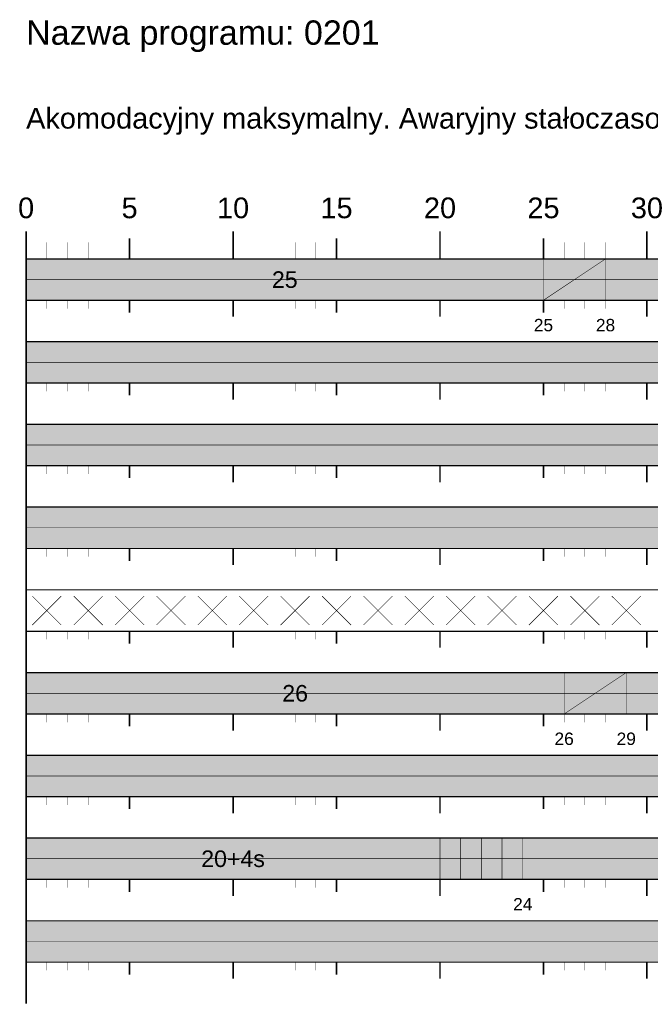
# Model space of a CAD drawing. Header units: metres. Extents: x 1765 to 13844, y -211 to 3853.
# Tile 11 of 17: x 2368 to 2429, y 3757 to 3852. Entities that reach past the tile are written whole.
import ezdxf
from ezdxf.enums import TextEntityAlignment as Align

# ---------------------------------------------------------------- set-up
doc = ezdxf.new("R2010")
doc.units = ezdxf.units.M
doc.header["$MEASUREMENT"] = 0
for name, color, linetype in [('zzz.GASYG.Program', 7, 'Continuous'), ('zzz.GASYG.Program-Etykiety', 7, 'Continuous'), ('zzz.GASYG.Program-Tekst', 7, 'Continuous')]:
    doc.layers.add(name, color=color, linetype=linetype)
doc.styles.get("Standard").update_dxf_attribs({"font": 'arial.ttf'})

# ---------------------------------------------------------------- blocks, each defined once
blk = doc.blocks.new('zzzGASYGProgram-214748364780-0101-0201')
at = {"layer": 'zzz.GASYG.Program', "true_color": 0xff0000}
for points in [[(0, -4), (200, -4), (200, 0), (0, 0)], [(0, -12), (200, -12), (200, -8), (0, -8)], [(0, -20), (200, -20), (200, -16), (0, -16)], [(0, -28), (200, -28), (200, -24), (0, -24)], [(0, -44), (200, -44), (200, -40), (0, -40)], [(0, -52), (200, -52), (200, -48), (0, -48)], [(0, -60), (200, -60), (200, -56), (0, -56)], [(0, -68), (200, -68), (200, -64), (0, -64)]]:
    blk.add_hatch(color=1, dxfattribs=at).paths.add_polyline_path(points)
at = {"layer": 'zzz.GASYG.Program', "true_color": 0x00a500}
for points in [[(0, -4), (50, -4), (50, 0), (0, 0)], [(0, -44), (52, -44), (52, -40), (0, -40)], [(0, -60), (40, -60), (40, -56), (0, -56)], [(40, -60), (48, -60), (48, -56), (40, -56)]]:
    blk.add_hatch(color=94, dxfattribs=at).paths.add_polyline_path(points)
at = {"layer": 'zzz.GASYG.Program'}
for points in [[(50, -4), (56, -4), (56, 0), (50, 0)], [(52, -44), (58, -44), (58, -40), (52, -40)]]:
    blk.add_hatch(color=2, dxfattribs=at).paths.add_polyline_path(points)
at = {"layer": 'zzz.GASYG.Program', "color": 7}
for points in [[(0, -68, 0.15, 0.15, 0), (0, 2.667, 0.15, 0.15, 0)], [(10, 0, 0.15, 0.15, 0), (10, 2, 0.15, 0.15, 0)], [(20, 0, 0.15, 0.15, 0), (20, 2.667, 0.15, 0.15, 0)], [(30, 0, 0.15, 0.15, 0), (30, 2, 0.15, 0.15, 0)], [(40, 0, 0.15, 0.15, 0), (40, 2.667, 0.15, 0.15, 0)], [(50, 0, 0.15, 0.15, 0), (50, 2, 0.15, 0.15, 0)], [(60, 0, 0.15, 0.15, 0), (60, 2.667, 0.15, 0.15, 0)], [(2, 0, 0.01, 0.01, 0), (2, 1.6, 0.01, 0.01, 0)], [(4, 0, 0.01, 0.01, 0), (4, 1.6, 0.01, 0.01, 0)], [(6, 0, 0.01, 0.01, 0), (6, 1.6, 0.01, 0.01, 0)], [(8, 0, 0.01, 0.01, 0), (8, 1.6, 0.01, 0.01, 0)], [(12, 0, 0.01, 0.01, 0), (12, 1.6, 0.01, 0.01, 0)], [(14, 0, 0.01, 0.01, 0), (14, 1.6, 0.01, 0.01, 0)], [(16, 0, 0.01, 0.01, 0), (16, 1.6, 0.01, 0.01, 0)], [(18, 0, 0.01, 0.01, 0), (18, 1.6, 0.01, 0.01, 0)], [(22, 0, 0.01, 0.01, 0), (22, 1.6, 0.01, 0.01, 0)], [(24, 0, 0.01, 0.01, 0), (24, 1.6, 0.01, 0.01, 0)], [(26, 0, 0.01, 0.01, 0), (26, 1.6, 0.01, 0.01, 0)], [(28, 0, 0.01, 0.01, 0), (28, 1.6, 0.01, 0.01, 0)], [(32, 0, 0.01, 0.01, 0), (32, 1.6, 0.01, 0.01, 0)], [(34, 0, 0.01, 0.01, 0), (34, 1.6, 0.01, 0.01, 0)], [(36, 0, 0.01, 0.01, 0), (36, 1.6, 0.01, 0.01, 0)], [(38, 0, 0.01, 0.01, 0), (38, 1.6, 0.01, 0.01, 0)], [(42, 0, 0.01, 0.01, 0), (42, 1.6, 0.01, 0.01, 0)], [(44, 0, 0.01, 0.01, 0), (44, 1.6, 0.01, 0.01, 0)], [(46, 0, 0.01, 0.01, 0), (46, 1.6, 0.01, 0.01, 0)], [(48, 0, 0.01, 0.01, 0), (48, 1.6, 0.01, 0.01, 0)], [(52, 0, 0.01, 0.01, 0), (52, 1.6, 0.01, 0.01, 0)], [(54, 0, 0.01, 0.01, 0), (54, 1.6, 0.01, 0.01, 0)], [(56, 0, 0.01, 0.01, 0), (56, 1.6, 0.01, 0.01, 0)], [(58, 0, 0.01, 0.01, 0), (58, 1.6, 0.01, 0.01, 0)], [(200, 0, 0.12, 0.12, 0), (0, 0, 0.12, 0.12, 0)], [(0, -4, 0.05, 0.05, 0), (0, 0, 0.05, 0.05, 0)], [(50, -4, 0.05, 0.05, 0), (50, 0, 0.05, 0.05, 0)], [(50, -4, 0.05, 0.05, 0), (56, 0, 0.05, 0.05, 0)], [(50, -4, 0.05, 0.05, 0), (50, 0, 0.05, 0.05, 0)], [(56, -4, 0.05, 0.05, 0), (56, 0, 0.05, 0.05, 0)], [(200, -2, 0.05, 0.05, 0), (0, -2, 0.05, 0.05, 0)], [(0, -8, 0.15, 0.15, 0), (0, -4, 0.15, 0.15, 0)], [(200, -4, 0.12, 0.12, 0), (0, -4, 0.12, 0.12, 0)], [(2, -4.8, 0.01, 0.01, 0), (2, -4, 0.01, 0.01, 0)], [(4, -4.8, 0.01, 0.01, 0), (4, -4, 0.01, 0.01, 0)], [(6, -4.8, 0.01, 0.01, 0), (6, -4, 0.01, 0.01, 0)], [(8, -4.8, 0.01, 0.01, 0), (8, -4, 0.01, 0.01, 0)], [(10, -5.2, 0.15, 0.15, 0), (10, -4, 0.15, 0.15, 0)], [(12, -4.8, 0.01, 0.01, 0), (12, -4, 0.01, 0.01, 0)], [(14, -4.8, 0.01, 0.01, 0), (14, -4, 0.01, 0.01, 0)], [(16, -4.8, 0.01, 0.01, 0), (16, -4, 0.01, 0.01, 0)], [(18, -4.8, 0.01, 0.01, 0), (18, -4, 0.01, 0.01, 0)], [(20, -5.6, 0.15, 0.15, 0), (20, -4, 0.15, 0.15, 0)], [(22, -4.8, 0.01, 0.01, 0), (22, -4, 0.01, 0.01, 0)], [(24, -4.8, 0.01, 0.01, 0), (24, -4, 0.01, 0.01, 0)], [(26, -4.8, 0.01, 0.01, 0), (26, -4, 0.01, 0.01, 0)], [(28, -4.8, 0.01, 0.01, 0), (28, -4, 0.01, 0.01, 0)], [(30, -5.2, 0.15, 0.15, 0), (30, -4, 0.15, 0.15, 0)], [(32, -4.8, 0.01, 0.01, 0), (32, -4, 0.01, 0.01, 0)], [(34, -4.8, 0.01, 0.01, 0), (34, -4, 0.01, 0.01, 0)], [(36, -4.8, 0.01, 0.01, 0), (36, -4, 0.01, 0.01, 0)], [(38, -4.8, 0.01, 0.01, 0), (38, -4, 0.01, 0.01, 0)], [(40, -5.6, 0.15, 0.15, 0), (40, -4, 0.15, 0.15, 0)], [(42, -4.8, 0.01, 0.01, 0), (42, -4, 0.01, 0.01, 0)], [(44, -4.8, 0.01, 0.01, 0), (44, -4, 0.01, 0.01, 0)], [(46, -4.8, 0.01, 0.01, 0), (46, -4, 0.01, 0.01, 0)], [(48, -4.8, 0.01, 0.01, 0), (48, -4, 0.01, 0.01, 0)], [(50, -5.2, 0.15, 0.15, 0), (50, -4, 0.15, 0.15, 0)], [(52, -4.8, 0.01, 0.01, 0), (52, -4, 0.01, 0.01, 0)], [(54, -4.8, 0.01, 0.01, 0), (54, -4, 0.01, 0.01, 0)], [(56, -4.8, 0.01, 0.01, 0), (56, -4, 0.01, 0.01, 0)], [(58, -4.8, 0.01, 0.01, 0), (58, -4, 0.01, 0.01, 0)], [(60, -5.6, 0.15, 0.15, 0), (60, -4, 0.15, 0.15, 0)], [(200, -8, 0.12, 0.12, 0), (0, -8, 0.12, 0.12, 0)], [(200, -10, 0.05, 0.05, 0), (0, -10, 0.05, 0.05, 0)], [(0, -16, 0.15, 0.15, 0), (0, -12, 0.15, 0.15, 0)], [(200, -12, 0.12, 0.12, 0), (0, -12, 0.12, 0.12, 0)], [(2, -12.8, 0.01, 0.01, 0), (2, -12, 0.01, 0.01, 0)], [(4, -12.8, 0.01, 0.01, 0), (4, -12, 0.01, 0.01, 0)], [(6, -12.8, 0.01, 0.01, 0), (6, -12, 0.01, 0.01, 0)], [(8, -12.8, 0.01, 0.01, 0), (8, -12, 0.01, 0.01, 0)], [(10, -13.2, 0.15, 0.15, 0), (10, -12, 0.15, 0.15, 0)], [(12, -12.8, 0.01, 0.01, 0), (12, -12, 0.01, 0.01, 0)], [(14, -12.8, 0.01, 0.01, 0), (14, -12, 0.01, 0.01, 0)], [(16, -12.8, 0.01, 0.01, 0), (16, -12, 0.01, 0.01, 0)], [(18, -12.8, 0.01, 0.01, 0), (18, -12, 0.01, 0.01, 0)], [(20, -13.6, 0.15, 0.15, 0), (20, -12, 0.15, 0.15, 0)], [(22, -12.8, 0.01, 0.01, 0), (22, -12, 0.01, 0.01, 0)], [(24, -12.8, 0.01, 0.01, 0), (24, -12, 0.01, 0.01, 0)], [(26, -12.8, 0.01, 0.01, 0), (26, -12, 0.01, 0.01, 0)], [(28, -12.8, 0.01, 0.01, 0), (28, -12, 0.01, 0.01, 0)], [(30, -13.2, 0.15, 0.15, 0), (30, -12, 0.15, 0.15, 0)], [(32, -12.8, 0.01, 0.01, 0), (32, -12, 0.01, 0.01, 0)], [(34, -12.8, 0.01, 0.01, 0), (34, -12, 0.01, 0.01, 0)], [(36, -12.8, 0.01, 0.01, 0), (36, -12, 0.01, 0.01, 0)], [(38, -12.8, 0.01, 0.01, 0), (38, -12, 0.01, 0.01, 0)], [(40, -13.6, 0.15, 0.15, 0), (40, -12, 0.15, 0.15, 0)], [(42, -12.8, 0.01, 0.01, 0), (42, -12, 0.01, 0.01, 0)], [(44, -12.8, 0.01, 0.01, 0), (44, -12, 0.01, 0.01, 0)], [(46, -12.8, 0.01, 0.01, 0), (46, -12, 0.01, 0.01, 0)], [(48, -12.8, 0.01, 0.01, 0), (48, -12, 0.01, 0.01, 0)], [(50, -13.2, 0.15, 0.15, 0), (50, -12, 0.15, 0.15, 0)], [(52, -12.8, 0.01, 0.01, 0), (52, -12, 0.01, 0.01, 0)], [(54, -12.8, 0.01, 0.01, 0), (54, -12, 0.01, 0.01, 0)], [(56, -12.8, 0.01, 0.01, 0), (56, -12, 0.01, 0.01, 0)], [(58, -12.8, 0.01, 0.01, 0), (58, -12, 0.01, 0.01, 0)], [(60, -13.6, 0.15, 0.15, 0), (60, -12, 0.15, 0.15, 0)], [(200, -16, 0.12, 0.12, 0), (0, -16, 0.12, 0.12, 0)], [(200, -18, 0.05, 0.05, 0), (0, -18, 0.05, 0.05, 0)], [(0, -24, 0.15, 0.15, 0), (0, -20, 0.15, 0.15, 0)], [(200, -20, 0.12, 0.12, 0), (0, -20, 0.12, 0.12, 0)], [(10, -21.2, 0.15, 0.15, 0), (10, -20, 0.15, 0.15, 0)], [(20, -21.6, 0.15, 0.15, 0), (20, -20, 0.15, 0.15, 0)], [(30, -21.2, 0.15, 0.15, 0), (30, -20, 0.15, 0.15, 0)], [(40, -21.6, 0.15, 0.15, 0), (40, -20, 0.15, 0.15, 0)], [(50, -21.2, 0.15, 0.15, 0), (50, -20, 0.15, 0.15, 0)], [(60, -21.6, 0.15, 0.15, 0), (60, -20, 0.15, 0.15, 0)], [(2, -20.8, 0.01, 0.01, 0), (2, -20, 0.01, 0.01, 0)], [(4, -20.8, 0.01, 0.01, 0), (4, -20, 0.01, 0.01, 0)], [(6, -20.8, 0.01, 0.01, 0), (6, -20, 0.01, 0.01, 0)], [(8, -20.8, 0.01, 0.01, 0), (8, -20, 0.01, 0.01, 0)], [(12, -20.8, 0.01, 0.01, 0), (12, -20, 0.01, 0.01, 0)], [(14, -20.8, 0.01, 0.01, 0), (14, -20, 0.01, 0.01, 0)], [(16, -20.8, 0.01, 0.01, 0), (16, -20, 0.01, 0.01, 0)], [(18, -20.8, 0.01, 0.01, 0), (18, -20, 0.01, 0.01, 0)], [(22, -20.8, 0.01, 0.01, 0), (22, -20, 0.01, 0.01, 0)], [(24, -20.8, 0.01, 0.01, 0), (24, -20, 0.01, 0.01, 0)], [(26, -20.8, 0.01, 0.01, 0), (26, -20, 0.01, 0.01, 0)], [(28, -20.8, 0.01, 0.01, 0), (28, -20, 0.01, 0.01, 0)], [(32, -20.8, 0.01, 0.01, 0), (32, -20, 0.01, 0.01, 0)], [(34, -20.8, 0.01, 0.01, 0), (34, -20, 0.01, 0.01, 0)], [(36, -20.8, 0.01, 0.01, 0), (36, -20, 0.01, 0.01, 0)], [(38, -20.8, 0.01, 0.01, 0), (38, -20, 0.01, 0.01, 0)], [(42, -20.8, 0.01, 0.01, 0), (42, -20, 0.01, 0.01, 0)], [(44, -20.8, 0.01, 0.01, 0), (44, -20, 0.01, 0.01, 0)], [(46, -20.8, 0.01, 0.01, 0), (46, -20, 0.01, 0.01, 0)], [(48, -20.8, 0.01, 0.01, 0), (48, -20, 0.01, 0.01, 0)], [(52, -20.8, 0.01, 0.01, 0), (52, -20, 0.01, 0.01, 0)], [(54, -20.8, 0.01, 0.01, 0), (54, -20, 0.01, 0.01, 0)], [(56, -20.8, 0.01, 0.01, 0), (56, -20, 0.01, 0.01, 0)], [(58, -20.8, 0.01, 0.01, 0), (58, -20, 0.01, 0.01, 0)], [(200, -24, 0.12, 0.12, 0), (0, -24, 0.12, 0.12, 0)], [(200, -26, 0.05, 0.05, 0), (0, -26, 0.05, 0.05, 0)], [(0, -32, 0.15, 0.15, 0), (0, -28, 0.15, 0.15, 0)], [(200, -28, 0.12, 0.12, 0), (0, -28, 0.12, 0.12, 0)], [(2, -28.8, 0.01, 0.01, 0), (2, -28, 0.01, 0.01, 0)], [(4, -28.8, 0.01, 0.01, 0), (4, -28, 0.01, 0.01, 0)], [(6, -28.8, 0.01, 0.01, 0), (6, -28, 0.01, 0.01, 0)], [(8, -28.8, 0.01, 0.01, 0), (8, -28, 0.01, 0.01, 0)], [(10, -29.2, 0.15, 0.15, 0), (10, -28, 0.15, 0.15, 0)], [(12, -28.8, 0.01, 0.01, 0), (12, -28, 0.01, 0.01, 0)], [(14, -28.8, 0.01, 0.01, 0), (14, -28, 0.01, 0.01, 0)], [(16, -28.8, 0.01, 0.01, 0), (16, -28, 0.01, 0.01, 0)], [(18, -28.8, 0.01, 0.01, 0), (18, -28, 0.01, 0.01, 0)], [(20, -29.6, 0.15, 0.15, 0), (20, -28, 0.15, 0.15, 0)], [(22, -28.8, 0.01, 0.01, 0), (22, -28, 0.01, 0.01, 0)], [(24, -28.8, 0.01, 0.01, 0), (24, -28, 0.01, 0.01, 0)], [(26, -28.8, 0.01, 0.01, 0), (26, -28, 0.01, 0.01, 0)], [(28, -28.8, 0.01, 0.01, 0), (28, -28, 0.01, 0.01, 0)], [(30, -29.2, 0.15, 0.15, 0), (30, -28, 0.15, 0.15, 0)], [(32, -28.8, 0.01, 0.01, 0), (32, -28, 0.01, 0.01, 0)], [(34, -28.8, 0.01, 0.01, 0), (34, -28, 0.01, 0.01, 0)], [(36, -28.8, 0.01, 0.01, 0), (36, -28, 0.01, 0.01, 0)], [(38, -28.8, 0.01, 0.01, 0), (38, -28, 0.01, 0.01, 0)], [(40, -29.6, 0.15, 0.15, 0), (40, -28, 0.15, 0.15, 0)], [(42, -28.8, 0.01, 0.01, 0), (42, -28, 0.01, 0.01, 0)], [(44, -28.8, 0.01, 0.01, 0), (44, -28, 0.01, 0.01, 0)], [(46, -28.8, 0.01, 0.01, 0), (46, -28, 0.01, 0.01, 0)], [(48, -28.8, 0.01, 0.01, 0), (48, -28, 0.01, 0.01, 0)], [(50, -29.2, 0.15, 0.15, 0), (50, -28, 0.15, 0.15, 0)], [(52, -28.8, 0.01, 0.01, 0), (52, -28, 0.01, 0.01, 0)], [(54, -28.8, 0.01, 0.01, 0), (54, -28, 0.01, 0.01, 0)], [(56, -28.8, 0.01, 0.01, 0), (56, -28, 0.01, 0.01, 0)], [(58, -28.8, 0.01, 0.01, 0), (58, -28, 0.01, 0.01, 0)], [(60, -29.6, 0.15, 0.15, 0), (60, -28, 0.15, 0.15, 0)], [(200, -32, 0.12, 0.12, 0), (0, -32, 0.12, 0.12, 0)], [(3.4, -35.4, 0.05, 0.05, 0), (0.6, -32.6, 0.05, 0.05, 0)], [(3.4, -32.6, 0.05, 0.05, 0), (0.6, -35.4, 0.05, 0.05, 0)], [(7.4, -35.4, 0.05, 0.05, 0), (4.6, -32.6, 0.05, 0.05, 0)], [(7.4, -32.6, 0.05, 0.05, 0), (4.6, -35.4, 0.05, 0.05, 0)], [(11.4, -35.4, 0.05, 0.05, 0), (8.6, -32.6, 0.05, 0.05, 0)], [(11.4, -32.6, 0.05, 0.05, 0), (8.6, -35.4, 0.05, 0.05, 0)], [(15.4, -35.4, 0.05, 0.05, 0), (12.6, -32.6, 0.05, 0.05, 0)], [(15.4, -32.6, 0.05, 0.05, 0), (12.6, -35.4, 0.05, 0.05, 0)], [(19.4, -35.4, 0.05, 0.05, 0), (16.6, -32.6, 0.05, 0.05, 0)], [(19.4, -32.6, 0.05, 0.05, 0), (16.6, -35.4, 0.05, 0.05, 0)], [(23.4, -35.4, 0.05, 0.05, 0), (20.6, -32.6, 0.05, 0.05, 0)], [(23.4, -32.6, 0.05, 0.05, 0), (20.6, -35.4, 0.05, 0.05, 0)], [(27.4, -35.4, 0.05, 0.05, 0), (24.6, -32.6, 0.05, 0.05, 0)], [(27.4, -32.6, 0.05, 0.05, 0), (24.6, -35.4, 0.05, 0.05, 0)], [(31.4, -35.4, 0.05, 0.05, 0), (28.6, -32.6, 0.05, 0.05, 0)], [(31.4, -32.6, 0.05, 0.05, 0), (28.6, -35.4, 0.05, 0.05, 0)], [(35.4, -35.4, 0.05, 0.05, 0), (32.6, -32.6, 0.05, 0.05, 0)], [(35.4, -32.6, 0.05, 0.05, 0), (32.6, -35.4, 0.05, 0.05, 0)], [(39.4, -35.4, 0.05, 0.05, 0), (36.6, -32.6, 0.05, 0.05, 0)], [(39.4, -32.6, 0.05, 0.05, 0), (36.6, -35.4, 0.05, 0.05, 0)], [(43.4, -35.4, 0.05, 0.05, 0), (40.6, -32.6, 0.05, 0.05, 0)], [(43.4, -32.6, 0.05, 0.05, 0), (40.6, -35.4, 0.05, 0.05, 0)], [(47.4, -35.4, 0.05, 0.05, 0), (44.6, -32.6, 0.05, 0.05, 0)], [(47.4, -32.6, 0.05, 0.05, 0), (44.6, -35.4, 0.05, 0.05, 0)], [(51.4, -35.4, 0.05, 0.05, 0), (48.6, -32.6, 0.05, 0.05, 0)], [(51.4, -32.6, 0.05, 0.05, 0), (48.6, -35.4, 0.05, 0.05, 0)], [(55.4, -35.4, 0.05, 0.05, 0), (52.6, -32.6, 0.05, 0.05, 0)], [(55.4, -32.6, 0.05, 0.05, 0), (52.6, -35.4, 0.05, 0.05, 0)], [(59.4, -35.4, 0.05, 0.05, 0), (56.6, -32.6, 0.05, 0.05, 0)], [(59.4, -32.6, 0.05, 0.05, 0), (56.6, -35.4, 0.05, 0.05, 0)], [(0, -40, 0.15, 0.15, 0), (0, -36, 0.15, 0.15, 0)], [(200, -36, 0.12, 0.12, 0), (0, -36, 0.12, 0.12, 0)], [(2, -36.8, 0.01, 0.01, 0), (2, -36, 0.01, 0.01, 0)], [(4, -36.8, 0.01, 0.01, 0), (4, -36, 0.01, 0.01, 0)], [(6, -36.8, 0.01, 0.01, 0), (6, -36, 0.01, 0.01, 0)], [(8, -36.8, 0.01, 0.01, 0), (8, -36, 0.01, 0.01, 0)], [(10, -37.2, 0.15, 0.15, 0), (10, -36, 0.15, 0.15, 0)], [(12, -36.8, 0.01, 0.01, 0), (12, -36, 0.01, 0.01, 0)], [(14, -36.8, 0.01, 0.01, 0), (14, -36, 0.01, 0.01, 0)], [(16, -36.8, 0.01, 0.01, 0), (16, -36, 0.01, 0.01, 0)], [(18, -36.8, 0.01, 0.01, 0), (18, -36, 0.01, 0.01, 0)], [(20, -37.6, 0.15, 0.15, 0), (20, -36, 0.15, 0.15, 0)], [(22, -36.8, 0.01, 0.01, 0), (22, -36, 0.01, 0.01, 0)], [(24, -36.8, 0.01, 0.01, 0), (24, -36, 0.01, 0.01, 0)], [(26, -36.8, 0.01, 0.01, 0), (26, -36, 0.01, 0.01, 0)], [(28, -36.8, 0.01, 0.01, 0), (28, -36, 0.01, 0.01, 0)], [(30, -37.2, 0.15, 0.15, 0), (30, -36, 0.15, 0.15, 0)], [(32, -36.8, 0.01, 0.01, 0), (32, -36, 0.01, 0.01, 0)], [(34, -36.8, 0.01, 0.01, 0), (34, -36, 0.01, 0.01, 0)], [(36, -36.8, 0.01, 0.01, 0), (36, -36, 0.01, 0.01, 0)], [(38, -36.8, 0.01, 0.01, 0), (38, -36, 0.01, 0.01, 0)], [(40, -37.6, 0.15, 0.15, 0), (40, -36, 0.15, 0.15, 0)], [(42, -36.8, 0.01, 0.01, 0), (42, -36, 0.01, 0.01, 0)], [(44, -36.8, 0.01, 0.01, 0), (44, -36, 0.01, 0.01, 0)], [(46, -36.8, 0.01, 0.01, 0), (46, -36, 0.01, 0.01, 0)], [(48, -36.8, 0.01, 0.01, 0), (48, -36, 0.01, 0.01, 0)], [(50, -37.2, 0.15, 0.15, 0), (50, -36, 0.15, 0.15, 0)], [(52, -36.8, 0.01, 0.01, 0), (52, -36, 0.01, 0.01, 0)], [(54, -36.8, 0.01, 0.01, 0), (54, -36, 0.01, 0.01, 0)], [(56, -36.8, 0.01, 0.01, 0), (56, -36, 0.01, 0.01, 0)], [(58, -36.8, 0.01, 0.01, 0), (58, -36, 0.01, 0.01, 0)], [(60, -37.6, 0.15, 0.15, 0), (60, -36, 0.15, 0.15, 0)], [(200, -40, 0.12, 0.12, 0), (0, -40, 0.12, 0.12, 0)], [(0, -44, 0.05, 0.05, 0), (0, -40, 0.05, 0.05, 0)], [(52, -44, 0.05, 0.05, 0), (52, -40, 0.05, 0.05, 0)], [(52, -44, 0.05, 0.05, 0), (58, -40, 0.05, 0.05, 0)], [(52, -44, 0.05, 0.05, 0), (52, -40, 0.05, 0.05, 0)], [(58, -44, 0.05, 0.05, 0), (58, -40, 0.05, 0.05, 0)], [(200, -42, 0.05, 0.05, 0), (0, -42, 0.05, 0.05, 0)], [(0, -48, 0.15, 0.15, 0), (0, -44, 0.15, 0.15, 0)], [(200, -44, 0.12, 0.12, 0), (0, -44, 0.12, 0.12, 0)], [(2, -44.8, 0.01, 0.01, 0), (2, -44, 0.01, 0.01, 0)], [(4, -44.8, 0.01, 0.01, 0), (4, -44, 0.01, 0.01, 0)], [(6, -44.8, 0.01, 0.01, 0), (6, -44, 0.01, 0.01, 0)], [(8, -44.8, 0.01, 0.01, 0), (8, -44, 0.01, 0.01, 0)], [(10, -45.2, 0.15, 0.15, 0), (10, -44, 0.15, 0.15, 0)], [(12, -44.8, 0.01, 0.01, 0), (12, -44, 0.01, 0.01, 0)], [(14, -44.8, 0.01, 0.01, 0), (14, -44, 0.01, 0.01, 0)], [(16, -44.8, 0.01, 0.01, 0), (16, -44, 0.01, 0.01, 0)], [(18, -44.8, 0.01, 0.01, 0), (18, -44, 0.01, 0.01, 0)], [(20, -45.6, 0.15, 0.15, 0), (20, -44, 0.15, 0.15, 0)], [(22, -44.8, 0.01, 0.01, 0), (22, -44, 0.01, 0.01, 0)], [(24, -44.8, 0.01, 0.01, 0), (24, -44, 0.01, 0.01, 0)], [(26, -44.8, 0.01, 0.01, 0), (26, -44, 0.01, 0.01, 0)], [(28, -44.8, 0.01, 0.01, 0), (28, -44, 0.01, 0.01, 0)], [(30, -45.2, 0.15, 0.15, 0), (30, -44, 0.15, 0.15, 0)], [(32, -44.8, 0.01, 0.01, 0), (32, -44, 0.01, 0.01, 0)], [(34, -44.8, 0.01, 0.01, 0), (34, -44, 0.01, 0.01, 0)], [(36, -44.8, 0.01, 0.01, 0), (36, -44, 0.01, 0.01, 0)], [(38, -44.8, 0.01, 0.01, 0), (38, -44, 0.01, 0.01, 0)], [(40, -45.6, 0.15, 0.15, 0), (40, -44, 0.15, 0.15, 0)], [(42, -44.8, 0.01, 0.01, 0), (42, -44, 0.01, 0.01, 0)], [(44, -44.8, 0.01, 0.01, 0), (44, -44, 0.01, 0.01, 0)], [(46, -44.8, 0.01, 0.01, 0), (46, -44, 0.01, 0.01, 0)], [(48, -44.8, 0.01, 0.01, 0), (48, -44, 0.01, 0.01, 0)], [(50, -45.2, 0.15, 0.15, 0), (50, -44, 0.15, 0.15, 0)], [(52, -44.8, 0.01, 0.01, 0), (52, -44, 0.01, 0.01, 0)], [(54, -44.8, 0.01, 0.01, 0), (54, -44, 0.01, 0.01, 0)], [(56, -44.8, 0.01, 0.01, 0), (56, -44, 0.01, 0.01, 0)], [(58, -44.8, 0.01, 0.01, 0), (58, -44, 0.01, 0.01, 0)], [(60, -45.6, 0.15, 0.15, 0), (60, -44, 0.15, 0.15, 0)], [(200, -48, 0.12, 0.12, 0), (0, -48, 0.12, 0.12, 0)], [(200, -50, 0.05, 0.05, 0), (0, -50, 0.05, 0.05, 0)], [(0, -56, 0.15, 0.15, 0), (0, -52, 0.15, 0.15, 0)], [(200, -52, 0.12, 0.12, 0), (0, -52, 0.12, 0.12, 0)], [(2, -52.8, 0.01, 0.01, 0), (2, -52, 0.01, 0.01, 0)], [(4, -52.8, 0.01, 0.01, 0), (4, -52, 0.01, 0.01, 0)], [(6, -52.8, 0.01, 0.01, 0), (6, -52, 0.01, 0.01, 0)], [(8, -52.8, 0.01, 0.01, 0), (8, -52, 0.01, 0.01, 0)], [(10, -53.2, 0.15, 0.15, 0), (10, -52, 0.15, 0.15, 0)], [(12, -52.8, 0.01, 0.01, 0), (12, -52, 0.01, 0.01, 0)], [(14, -52.8, 0.01, 0.01, 0), (14, -52, 0.01, 0.01, 0)], [(16, -52.8, 0.01, 0.01, 0), (16, -52, 0.01, 0.01, 0)], [(18, -52.8, 0.01, 0.01, 0), (18, -52, 0.01, 0.01, 0)], [(20, -53.6, 0.15, 0.15, 0), (20, -52, 0.15, 0.15, 0)], [(22, -52.8, 0.01, 0.01, 0), (22, -52, 0.01, 0.01, 0)], [(24, -52.8, 0.01, 0.01, 0), (24, -52, 0.01, 0.01, 0)], [(26, -52.8, 0.01, 0.01, 0), (26, -52, 0.01, 0.01, 0)], [(28, -52.8, 0.01, 0.01, 0), (28, -52, 0.01, 0.01, 0)], [(30, -53.2, 0.15, 0.15, 0), (30, -52, 0.15, 0.15, 0)], [(32, -52.8, 0.01, 0.01, 0), (32, -52, 0.01, 0.01, 0)], [(34, -52.8, 0.01, 0.01, 0), (34, -52, 0.01, 0.01, 0)], [(36, -52.8, 0.01, 0.01, 0), (36, -52, 0.01, 0.01, 0)], [(38, -52.8, 0.01, 0.01, 0), (38, -52, 0.01, 0.01, 0)], [(40, -53.6, 0.15, 0.15, 0), (40, -52, 0.15, 0.15, 0)], [(42, -52.8, 0.01, 0.01, 0), (42, -52, 0.01, 0.01, 0)], [(44, -52.8, 0.01, 0.01, 0), (44, -52, 0.01, 0.01, 0)], [(46, -52.8, 0.01, 0.01, 0), (46, -52, 0.01, 0.01, 0)], [(48, -52.8, 0.01, 0.01, 0), (48, -52, 0.01, 0.01, 0)], [(50, -53.2, 0.15, 0.15, 0), (50, -52, 0.15, 0.15, 0)], [(52, -52.8, 0.01, 0.01, 0), (52, -52, 0.01, 0.01, 0)], [(54, -52.8, 0.01, 0.01, 0), (54, -52, 0.01, 0.01, 0)], [(56, -52.8, 0.01, 0.01, 0), (56, -52, 0.01, 0.01, 0)], [(58, -52.8, 0.01, 0.01, 0), (58, -52, 0.01, 0.01, 0)], [(60, -53.6, 0.15, 0.15, 0), (60, -52, 0.15, 0.15, 0)], [(200, -56, 0.12, 0.12, 0), (0, -56, 0.12, 0.12, 0)], [(0, -60, 0.05, 0.05, 0), (0, -56, 0.05, 0.05, 0)], [(40, -60, 0.05, 0.05, 0), (40, -56, 0.05, 0.05, 0)], [(40, -60, 0.05, 0.05, 0), (40, -56, 0.05, 0.05, 0)], [(42, -60, 0.05, 0.05, 0), (42, -56, 0.05, 0.05, 0)], [(44, -60, 0.05, 0.05, 0), (44, -56, 0.05, 0.05, 0)], [(46, -60, 0.05, 0.05, 0), (46, -56, 0.05, 0.05, 0)], [(48, -60, 0.05, 0.05, 0), (48, -56, 0.05, 0.05, 0)], [(48, -60, 0.05, 0.05, 0), (48, -56, 0.05, 0.05, 0)], [(200, -58, 0.05, 0.05, 0), (0, -58, 0.05, 0.05, 0)], [(0, -64, 0.15, 0.15, 0), (0, -60, 0.15, 0.15, 0)], [(200, -60, 0.12, 0.12, 0), (0, -60, 0.12, 0.12, 0)], [(10, -61.2, 0.15, 0.15, 0), (10, -60, 0.15, 0.15, 0)], [(20, -61.6, 0.15, 0.15, 0), (20, -60, 0.15, 0.15, 0)], [(30, -61.2, 0.15, 0.15, 0), (30, -60, 0.15, 0.15, 0)], [(40, -61.6, 0.15, 0.15, 0), (40, -60, 0.15, 0.15, 0)], [(50, -61.2, 0.15, 0.15, 0), (50, -60, 0.15, 0.15, 0)], [(60, -61.6, 0.15, 0.15, 0), (60, -60, 0.15, 0.15, 0)], [(2, -60.8, 0.01, 0.01, 0), (2, -60, 0.01, 0.01, 0)], [(4, -60.8, 0.01, 0.01, 0), (4, -60, 0.01, 0.01, 0)], [(6, -60.8, 0.01, 0.01, 0), (6, -60, 0.01, 0.01, 0)], [(8, -60.8, 0.01, 0.01, 0), (8, -60, 0.01, 0.01, 0)], [(12, -60.8, 0.01, 0.01, 0), (12, -60, 0.01, 0.01, 0)], [(14, -60.8, 0.01, 0.01, 0), (14, -60, 0.01, 0.01, 0)], [(16, -60.8, 0.01, 0.01, 0), (16, -60, 0.01, 0.01, 0)], [(18, -60.8, 0.01, 0.01, 0), (18, -60, 0.01, 0.01, 0)], [(22, -60.8, 0.01, 0.01, 0), (22, -60, 0.01, 0.01, 0)], [(24, -60.8, 0.01, 0.01, 0), (24, -60, 0.01, 0.01, 0)], [(26, -60.8, 0.01, 0.01, 0), (26, -60, 0.01, 0.01, 0)], [(28, -60.8, 0.01, 0.01, 0), (28, -60, 0.01, 0.01, 0)], [(32, -60.8, 0.01, 0.01, 0), (32, -60, 0.01, 0.01, 0)], [(34, -60.8, 0.01, 0.01, 0), (34, -60, 0.01, 0.01, 0)], [(36, -60.8, 0.01, 0.01, 0), (36, -60, 0.01, 0.01, 0)], [(38, -60.8, 0.01, 0.01, 0), (38, -60, 0.01, 0.01, 0)], [(42, -60.8, 0.01, 0.01, 0), (42, -60, 0.01, 0.01, 0)], [(44, -60.8, 0.01, 0.01, 0), (44, -60, 0.01, 0.01, 0)], [(46, -60.8, 0.01, 0.01, 0), (46, -60, 0.01, 0.01, 0)], [(48, -60.8, 0.01, 0.01, 0), (48, -60, 0.01, 0.01, 0)], [(52, -60.8, 0.01, 0.01, 0), (52, -60, 0.01, 0.01, 0)], [(54, -60.8, 0.01, 0.01, 0), (54, -60, 0.01, 0.01, 0)], [(56, -60.8, 0.01, 0.01, 0), (56, -60, 0.01, 0.01, 0)], [(58, -60.8, 0.01, 0.01, 0), (58, -60, 0.01, 0.01, 0)], [(200, -64, 0.12, 0.12, 0), (0, -64, 0.12, 0.12, 0)], [(200, -66, 0.05, 0.05, 0), (0, -66, 0.05, 0.05, 0)], [(0, -72, 0.15, 0.15, 0), (0, -68, 0.15, 0.15, 0)], [(200, -68, 0.12, 0.12, 0), (0, -68, 0.12, 0.12, 0)], [(2, -68.8, 0.01, 0.01, 0), (2, -68, 0.01, 0.01, 0)], [(4, -68.8, 0.01, 0.01, 0), (4, -68, 0.01, 0.01, 0)], [(6, -68.8, 0.01, 0.01, 0), (6, -68, 0.01, 0.01, 0)], [(8, -68.8, 0.01, 0.01, 0), (8, -68, 0.01, 0.01, 0)], [(10, -69.2, 0.15, 0.15, 0), (10, -68, 0.15, 0.15, 0)], [(12, -68.8, 0.01, 0.01, 0), (12, -68, 0.01, 0.01, 0)], [(14, -68.8, 0.01, 0.01, 0), (14, -68, 0.01, 0.01, 0)], [(16, -68.8, 0.01, 0.01, 0), (16, -68, 0.01, 0.01, 0)], [(18, -68.8, 0.01, 0.01, 0), (18, -68, 0.01, 0.01, 0)], [(20, -69.6, 0.15, 0.15, 0), (20, -68, 0.15, 0.15, 0)], [(22, -68.8, 0.01, 0.01, 0), (22, -68, 0.01, 0.01, 0)], [(24, -68.8, 0.01, 0.01, 0), (24, -68, 0.01, 0.01, 0)], [(26, -68.8, 0.01, 0.01, 0), (26, -68, 0.01, 0.01, 0)], [(28, -68.8, 0.01, 0.01, 0), (28, -68, 0.01, 0.01, 0)], [(30, -69.2, 0.15, 0.15, 0), (30, -68, 0.15, 0.15, 0)], [(32, -68.8, 0.01, 0.01, 0), (32, -68, 0.01, 0.01, 0)], [(34, -68.8, 0.01, 0.01, 0), (34, -68, 0.01, 0.01, 0)], [(36, -68.8, 0.01, 0.01, 0), (36, -68, 0.01, 0.01, 0)], [(38, -68.8, 0.01, 0.01, 0), (38, -68, 0.01, 0.01, 0)], [(40, -69.6, 0.15, 0.15, 0), (40, -68, 0.15, 0.15, 0)], [(42, -68.8, 0.01, 0.01, 0), (42, -68, 0.01, 0.01, 0)], [(44, -68.8, 0.01, 0.01, 0), (44, -68, 0.01, 0.01, 0)], [(46, -68.8, 0.01, 0.01, 0), (46, -68, 0.01, 0.01, 0)], [(48, -68.8, 0.01, 0.01, 0), (48, -68, 0.01, 0.01, 0)], [(50, -69.2, 0.15, 0.15, 0), (50, -68, 0.15, 0.15, 0)], [(52, -68.8, 0.01, 0.01, 0), (52, -68, 0.01, 0.01, 0)], [(54, -68.8, 0.01, 0.01, 0), (54, -68, 0.01, 0.01, 0)], [(56, -68.8, 0.01, 0.01, 0), (56, -68, 0.01, 0.01, 0)], [(58, -68.8, 0.01, 0.01, 0), (58, -68, 0.01, 0.01, 0)], [(60, -69.6, 0.15, 0.15, 0), (60, -68, 0.15, 0.15, 0)]]:
    blk.add_lwpolyline(points, format="xyseb", dxfattribs=at)
for s, p in [('0', (0, 3.333)), ('5', (10, 3.333)), ('10', (20, 3.333)), ('15', (30, 3.333)), ('20', (40, 3.333)), ('25', (50, 3.333)), ('30', (60, 3.333))]:
    blk.add_text(s, height=2, dxfattribs=at).set_placement(p, align=Align.BOTTOM_CENTER)
for s, p in [('25', (50, -5.8)), ('28', (56, -5.8)), ('26', (52, -45.8)), ('29', (58, -45.8)), ('24', (48, -61.8))]:
    blk.add_text(s, height=1.2, dxfattribs=at).set_placement(p, align=Align.TOP_CENTER)
at = {"layer": 'zzz.GASYG.Program-Etykiety', "color": 18, "true_color": 0x000000}
for s, p in [('25', (25, -2)), ('26', (26, -42)), ('20+4s', (20, -58))]:
    blk.add_text(s, height=1.6, dxfattribs=at).set_placement(p, align=Align.MIDDLE)
at = {"layer": 'zzz.GASYG.Program-Tekst', "color": 7}
for s, height, p in [('Nazwa programu: 0201', 2.35294, (0, 20)), ('Akomodacyjny maksymalny. Awaryjny stałoczasowy. ', 2, (0, 12))]:
    blk.add_text(s, height=height, dxfattribs=at).set_placement(p, align=Align.BOTTOM_LEFT)

msp = doc.modelspace()

# ---------------------------------------------------------------- block references
at = {"layer": 'zzz.GASYG.Program'}
msp.add_blockref('zzzGASYGProgram-214748364780-0101-0201', (2368.238, 3828.745), dxfattribs=at)

doc.saveas('drawing.dxf')
